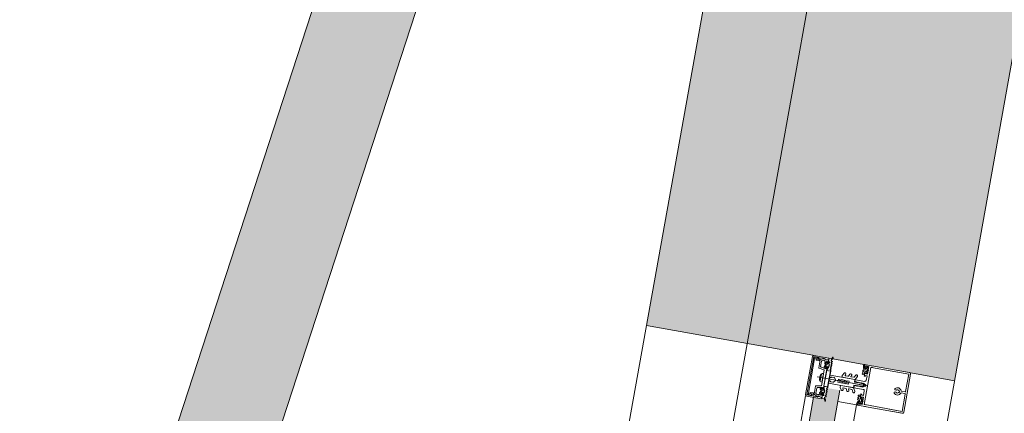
# Model space of a CAD drawing. Header units: centimetres. Extents: x -2574 to 3083, y -1 to 3760.
# Tile 55 of 58: x 1641 to 1761, y 3276 to 3324. Entities that reach past the tile are written whole.
import ezdxf

# ---------------------------------------------------------------- set-up
doc = ezdxf.new("R2010")
doc.units = ezdxf.units.CM
doc.linetypes.add('Oś', pattern=[222.25, 127, -31.75, 31.75, -31.75])
for name, color, linetype, lineweight in [('A-DETL-GENF', 92, 'Continuous', 9), ('A-GLAZ-CURT', 52, 'Continuous', 13), ('A-GLAZ-CWMG', 51, 'Continuous', 13), ('A-WALL', 113, 'Continuous', 13), ('S-GRID', 1, 'Continuous', 13)]:
    doc.layers.add(name, color=color, linetype=linetype, lineweight=lineweight)
doc.layers.add('A-WALL-PATT', color=111, linetype='Continuous', lineweight=13, plot=False)

msp = doc.modelspace()

# ---------------------------------------------------------------- hatches: boundary and pattern name
at = {"layer": 'A-GLAZ-CURT', "lineweight": 9}
msp.add_hatch(color=251, dxfattribs=at).paths.add_polyline_path([(1731.62, 3226.67), (1740.95, 3278.64), (1739.47, 3278.9), (1739.22, 3277.53), (1737.75, 3277.79), (1728.91, 3228.58), (1730.39, 3228.31), (1730.14, 3226.94), (1730.39, 3226.89)], flags=0)

# ---------------------------------------------------------------- linework, layer by layer
at = {"layer": 'A-DETL-GENF', "color": 251, "lineweight": 9}
for p, q in [((1736.79, 3278.12), (1737.62, 3282.74)), ((1737.73, 3282.49), (1736.98, 3278.31)), ((1737.13, 3278.27), (1737.88, 3282.48)), ((1738.51, 3282.55), (1738.46, 3282.28)), ((1739.06, 3282.48), (1738.61, 3282.36)), ((1740.12, 3282.55), (1740.14, 3282.63)), ((1738.57, 3282.32), (1738.4, 3281.37)), ((1738.43, 3281.32), (1739.01, 3281.1)), ((1738.61, 3281.54), (1738.72, 3282.15)), ((1738.8, 3282.23), (1738.97, 3282.28)), ((1739.06, 3281.42), (1739.14, 3281.32)), ((1739.18, 3281.82), (1739.14, 3281.59)), ((1739.27, 3282.07), (1739.16, 3282)), ((1739.19, 3281.51), (1739.21, 3281.62)), ((1739.23, 3281.76), (1739.25, 3281.88)), ((1739.35, 3281.43), (1739.23, 3281.45)), ((1739.26, 3281.64), (1739.4, 3281.52)), ((1739.45, 3281.79), (1739.27, 3281.73)), ((1739.31, 3281.92), (1739.43, 3281.9)), ((1739.41, 3281.49), (1739.4, 3281.47)), ((1739.41, 3281.3), (1739.4, 3281.24)), ((1739.47, 3281.84), (1739.47, 3281.81)), ((1739.55, 3282.05), (1739.54, 3281.99)), ((1739.54, 3281.41), (1739.55, 3281.4)), ((1739.59, 3281.45), (1739.57, 3281.45)), ((1739.59, 3281.91), (1739.61, 3282.04)), ((1739.6, 3281.51), (1739.61, 3281.5)), ((1739.62, 3281.85), (1739.63, 3281.85)), ((1739.64, 3281.56), (1739.62, 3281.56)), ((1739.65, 3281.81), (1739.63, 3281.79)), ((1739.64, 3281.74), (1739.65, 3281.73)), ((1739.66, 3281.68), (1739.64, 3281.67)), ((1739.64, 3281.62), (1739.65, 3281.61)), ((1739.71, 3281.99), (1739.66, 3281.97)), ((1739.78, 3281.18), (1739.87, 3281.21)), ((1739.88, 3281.27), (1739.8, 3281.33)), ((1739.81, 3281.4), (1739.91, 3281.43)), ((1739.92, 3281.48), (1739.84, 3281.55)), ((1739.85, 3281.61), (1739.95, 3281.65)), ((1739.96, 3281.7), (1739.88, 3281.76)), ((1739.89, 3281.83), (1739.99, 3281.86)), ((1740.03, 3282.13), (1739.9, 3282.24)), ((1739.99, 3281.91), (1739.92, 3281.98)), ((1739.93, 3282.05), (1740.02, 3282.08)), ((1743.83, 3281.65), (1743.84, 3281.75)), ((1743.86, 3281.17), (1743.83, 3281.32)), ((1743.94, 3281.61), (1743.96, 3281.74)), ((1744, 3281.33), (1743.94, 3281.57)), ((1743.99, 3280.96), (1744.02, 3281.18)), ((1744.24, 3281.24), (1744.18, 3280.92)), ((1744.25, 3281.42), (1744.28, 3281.45)), ((1744.34, 3281.16), (1744.3, 3280.97)), ((1744.32, 3281.45), (1744.4, 3281.31)), ((1744.37, 3281.2), (1744.36, 3281.19)), ((1749.31, 3280.58), (1744.79, 3281.4)), ((1749.35, 3280.79), (1744.82, 3281.6)), ((1738.2, 3280.25), (1744.27, 3279.16)), ((1738.54, 3280.42), (1738.46, 3279.97)), ((1738.57, 3279.77), (1738.72, 3280.57)), ((1738.86, 3280.11), (1738.7, 3279.19)), ((1739.03, 3281.07), (1738.87, 3280.16)), ((1739.84, 3281.05), (1739.77, 3281.11)), ((1740.21, 3280.2), (1740, 3280.23)), ((1741.21, 3280.27), (1741.24, 3280.45)), ((1741.25, 3280.48), (1741.46, 3280.72)), ((1742.74, 3279.94), (1741.25, 3280.21)), ((1741.65, 3280.56), (1741.58, 3280.48)), ((1741.61, 3280.4), (1741.93, 3280.34)), ((1741.98, 3280.36), (1742.17, 3280.59)), ((1742.36, 3280.43), (1742.3, 3280.35)), ((1742.33, 3280.27), (1742.65, 3280.21)), ((1742.69, 3280.23), (1742.89, 3280.46)), ((1743.08, 3280.3), (1742.79, 3279.96)), ((1743.66, 3280.65), (1743.75, 3280.68)), ((1743.76, 3280.75), (1743.69, 3280.81)), ((1743.7, 3280.86), (1743.79, 3280.9)), ((1743.8, 3280.97), (1743.73, 3281.03)), ((1743.74, 3281.08), (1743.83, 3281.11)), ((1744.13, 3280.88), (1744.03, 3280.9)), ((1744.14, 3280.71), (1744.13, 3280.75)), ((1744.31, 3280.8), (1744.19, 3280.7)), ((1744.31, 3280.93), (1744.32, 3280.92)), ((1749.41, 3280.78), (1747.79, 3281.07)), ((1748.7, 3275.96), (1749.53, 3280.6)), ((1738, 3279.13), (1737.83, 3278.18)), ((1738.03, 3278.29), (1738.14, 3278.9)), ((1738.67, 3279.17), (1738.05, 3279.17)), ((1738.6, 3278.85), (1738.71, 3278.92)), ((1738.86, 3278.75), (1738.75, 3278.77)), ((1738.97, 3278.84), (1738.98, 3278.91)), ((1739.36, 3278.83), (1739.43, 3278.77)), ((1739.46, 3278.93), (1739.37, 3278.9)), ((1740.1, 3279.6), (1739.89, 3279.64)), ((1741.01, 3279.19), (1740.98, 3279)), ((1740.98, 3278.98), (1741.09, 3278.68)), ((1742.57, 3278.96), (1741.07, 3279.23)), ((1741.33, 3278.76), (1741.29, 3278.86)), ((1741.35, 3278.92), (1741.66, 3278.87)), ((1741.7, 3278.84), (1741.8, 3278.55)), ((1742.06, 3278.8), (1742.38, 3278.74)), ((1742.76, 3278.51), (1742.61, 3278.93)), ((1742.65, 3279.08), (1742.64, 3279)), ((1742.68, 3278.94), (1743.79, 3278.74)), ((1742.8, 3279.88), (1742.78, 3279.78)), ((1743.97, 3279.72), (1742.85, 3279.92)), ((1743.47, 3279.12), (1743.48, 3279.09)), ((1743.49, 3279.09), (1743.51, 3279.11)), ((1743.53, 3279.48), (1743.55, 3279.5)), ((1743.53, 3279.12), (1743.67, 3279.09)), ((1743.57, 3279.5), (1743.58, 3279.47)), ((1743.59, 3279.46), (1743.73, 3279.44)), ((1743.85, 3279.16), (1743.87, 3279.18)), ((1743.88, 3279.31), (1743.89, 3279.28)), ((1737.74, 3278.26), (1737.69, 3277.98)), ((1737.85, 3278.13), (1738.23, 3277.86)), ((1738.22, 3278.08), (1738.07, 3278.19)), ((1738.57, 3278.17), (1738.49, 3278.27)), ((1738.58, 3278.44), (1738.62, 3278.67)), ((1738.64, 3278.47), (1738.62, 3278.36)), ((1738.66, 3278.3), (1738.78, 3278.28)), ((1738.69, 3278.73), (1738.67, 3278.61)), ((1738.83, 3278.37), (1738.69, 3278.49)), ((1738.71, 3278.58), (1738.88, 3278.64)), ((1738.84, 3278.32), (1738.84, 3278.34)), ((1738.84, 3278.09), (1738.85, 3278.15)), ((1738.9, 3278.66), (1738.91, 3278.69)), ((1738.92, 3278.21), (1738.9, 3278.08)), ((1738.97, 3278.25), (1738.99, 3278.25)), ((1739.01, 3278.1), (1738.97, 3278.13)), ((1739.02, 3278.29), (1739.01, 3278.31)), ((1739.03, 3278.35), (1739.05, 3278.35)), ((1739.05, 3278.7), (1739.06, 3278.71)), ((1739.08, 3278.64), (1739.06, 3278.65)), ((1739.07, 3278.4), (1739.06, 3278.42)), ((1739.07, 3278.46), (1739.08, 3278.47)), ((1739.08, 3278.58), (1739.09, 3278.59)), ((1739.09, 3278.52), (1739.08, 3278.53)), ((1739.26, 3277.85), (1739.1, 3277.79)), ((1739.2, 3277.96), (1739.27, 3277.9)), ((1739.3, 3278.07), (1739.21, 3278.03)), ((1739.24, 3278.18), (1739.31, 3278.12)), ((1739.34, 3278.28), (1739.25, 3278.25)), ((1739.28, 3278.4), (1739.35, 3278.33)), ((1739.38, 3278.5), (1739.29, 3278.46)), ((1739.32, 3278.61), (1739.39, 3278.55)), ((1739.42, 3278.72), (1739.33, 3278.68)), ((1742.04, 3278.63), (1742.01, 3278.73)), ((1742.42, 3278.71), (1742.52, 3278.42)), ((1743.2, 3277.63), (1743.11, 3277.6)), ((1743.14, 3277.76), (1743.21, 3277.7)), ((1743.24, 3277.85), (1743.15, 3277.81)), ((1743.18, 3277.98), (1743.25, 3277.92)), ((1743.38, 3277.58), (1743.34, 3277.36)), ((1743.54, 3277.6), (1743.44, 3277.61)), ((1743.61, 3277.75), (1743.59, 3277.72)), ((1743.74, 3277.61), (1743.66, 3277.75)), ((1747.64, 3278.43), (1747.77, 3278.41)), ((1747.81, 3278.65), (1747.69, 3278.67)), ((1748.06, 3278.36), (1748.12, 3278.35)), ((1748.16, 3278.58), (1748.1, 3278.6)), ((1748.84, 3278.24), (1748.39, 3278.32)), ((1748.42, 3278.52), (1748.88, 3278.44)), ((1739.21, 3277.43), (1739.19, 3277.34)), ((1742.99, 3276.98), (1742.97, 3276.88)), ((1743.11, 3276.98), (1743.08, 3276.85)), ((1743.1, 3277.55), (1743.18, 3277.48)), ((1743.19, 3277.42), (1743.11, 3277.29)), ((1743.26, 3277.22), (1743.12, 3277.02)), ((1743.46, 3277.05), (1743.48, 3277.01)), ((1743.52, 3277.22), (1743.58, 3277.54)), ((1743.53, 3277), (1743.65, 3277.1)), ((1743.64, 3277.27), (1743.67, 3277.46)), ((1743.66, 3277.22), (1743.65, 3277.23)), ((1743.7, 3277.49), (1743.71, 3277.5)), ((1748.47, 3275.87), (1743.94, 3276.68)), ((1748.5, 3276.07), (1743.98, 3276.89)), ((1746.9, 3276.15), (1748.53, 3275.86))]:
    msp.add_line(p, q, dxfattribs=at)
at = {"layer": 'A-DETL-GENF', "color": 251, "lineweight": 9, "flags": 128}
for points in [[(1738.4, 3282.24), (1738.06, 3282.3), (1738.08, 3282.43), (1738.35, 3282.38), (1738.39, 3282.62), (1737.77, 3282.74), (1736.93, 3278.07), (1737.55, 3277.96), (1737.6, 3278.2), (1737.33, 3278.25), (1737.36, 3278.38), (1737.7, 3278.32)], [(1737.79, 3282.86), (1739.62, 3282.54), (1739.6, 3282.43), (1739.22, 3282.38)], [(1737.94, 3282.52), (1738.3, 3282.45), (1738.32, 3282.59), (1737.97, 3282.65)], [(1739.09, 3282.47), (1738.99, 3282.49), (1738.88, 3282.54), (1738.57, 3282.59)], [(1739.11, 3282.18), (1739.41, 3282.2), (1739.38, 3282.02), (1739.44, 3282.01), (1739.53, 3282.07), (1739.59, 3282.39), (1739.2, 3282.36)], [(1739.9, 3282.47), (1739.63, 3282.51), (1739.56, 3282.11)], [(1738.24, 3278.98), (1738.83, 3278.98), (1738.82, 3278.87), (1738.87, 3278.86), (1738.97, 3278.92), (1739.38, 3281.23), (1739.32, 3281.32), (1739.26, 3281.33), (1739.24, 3281.22), (1738.68, 3281.43)], [(1739.19, 3281.32), (1739.22, 3281.37), (1739.24, 3281.37)], [(1739.35, 3281.99), (1739.34, 3282), (1739.32, 3282.05)], [(1739.39, 3281.17), (1739.37, 3281.04), (1739.75, 3280.97), (1739.83, 3281)], [(1739.47, 3281.25), (1739.49, 3281.37), (1739.51, 3281.36), (1739.47, 3281.24)], [(1744.89, 3281.38), (1744.7, 3281.41), (1743.89, 3276.9), (1744.08, 3276.87)], [(1743.98, 3281.75), (1744.12, 3281.73), (1744.09, 3281.53), (1744.07, 3281.48)], [(1744.93, 3281.58), (1744.14, 3281.72), (1744.11, 3281.54), (1744.17, 3281.44), (1744.23, 3281.43), (1744.25, 3281.55), (1744.48, 3281.51), (1744.4, 3281.07)], [(1738.62, 3279.65), (1738.76, 3279.6), (1738.95, 3280.66), (1738.8, 3280.67)], [(1739.81, 3280.17), (1739.7, 3280.19), (1739.75, 3280.48), (1742.77, 3279.94), (1742.72, 3279.62), (1743.51, 3279.48)], [(1740.28, 3280.15), (1740.45, 3279.85), (1740.75, 3279.79), (1740.78, 3279.99), (1740.98, 3279.96), (1740.96, 3279.86), (1741.12, 3279.83), (1741.14, 3279.93), (1741.34, 3279.89), (1741.3, 3279.69), (1741.47, 3279.66), (1741.5, 3279.86), (1741.7, 3279.83), (1741.68, 3279.73), (1741.85, 3279.7), (1741.86, 3279.8), (1742.06, 3279.76), (1742.03, 3279.56), (1743.9, 3279.23), (1742.03, 3279.56), (1741.99, 3279.37), (1741.79, 3279.4), (1741.81, 3279.5), (1741.65, 3279.53), (1741.63, 3279.43), (1741.43, 3279.47), (1741.47, 3279.66), (1741.3, 3279.69), (1741.27, 3279.5), (1741.07, 3279.53), (1741.09, 3279.63), (1740.92, 3279.66), (1740.91, 3279.56), (1740.71, 3279.6), (1740.75, 3279.79), (1740.45, 3279.85), (1740.19, 3279.63)], [(1743.94, 3280.76), (1743.94, 3280.7), (1743.9, 3280.51), (1743.72, 3280.54), (1743.65, 3280.6)], [(1744.39, 3281.02), (1744.32, 3280.59), (1744.09, 3280.63), (1744.11, 3280.74), (1744.05, 3280.76), (1743.96, 3280.69), (1743.89, 3280.34), (1744.01, 3280.32), (1744.03, 3280.43), (1744.24, 3280.4), (1744.14, 3279.84)], [(1748.93, 3278.48), (1749.31, 3280.58), (1747.75, 3280.86)], [(1738.75, 3278.9), (1738.77, 3278.85), (1738.78, 3278.85)], [(1739, 3278.97), (1739.02, 3279.11), (1739.4, 3279.04), (1739.47, 3278.98)], [(1739.04, 3278.88), (1739.02, 3278.76), (1739.04, 3278.76), (1739.05, 3278.88)], [(1739.74, 3279.77), (1739.63, 3279.79), (1739.57, 3279.5), (1742.6, 3278.95), (1742.65, 3279.27), (1743.45, 3279.13)], [(1744.03, 3279.12), (1743.82, 3279.04), (1743.69, 3279.06), (1743.66, 3279.02), (1743.64, 3279.07), (1743.52, 3279.09), (1743.48, 3279.05), (1743.46, 3279.1), (1743.34, 3279.13), (1743.3, 3279.08), (1743.28, 3279.14), (1743.16, 3279.16), (1743.13, 3279.11), (1743.11, 3279.17), (1742.99, 3279.19), (1742.95, 3279.14), (1742.93, 3279.2), (1742.81, 3279.22), (1742.77, 3279.17)], [(1742.86, 3279.67), (1742.95, 3279.65), (1742.97, 3279.6), (1743.09, 3279.58), (1743.13, 3279.62), (1743.15, 3279.57), (1743.27, 3279.54), (1743.3, 3279.59), (1743.32, 3279.53), (1743.44, 3279.51), (1743.48, 3279.56), (1743.5, 3279.5), (1743.62, 3279.48), (1743.66, 3279.53), (1743.68, 3279.47), (1743.8, 3279.45), (1743.83, 3279.49), (1743.85, 3279.44), (1743.89, 3279.43), (1744.06, 3279.29)], [(1738.42, 3277.9), (1738.75, 3277.72), (1738.73, 3277.61), (1736.91, 3277.94)], [(1737.14, 3278.08), (1737.5, 3278.01), (1737.52, 3278.15), (1737.17, 3278.22)], [(1737.73, 3277.93), (1738.04, 3277.87), (1738.16, 3277.88), (1738.27, 3277.86)], [(1738.41, 3277.93), (1738.76, 3277.76), (1738.82, 3278.08), (1738.75, 3278.17), (1738.69, 3278.18), (1738.66, 3278), (1738.38, 3278.13)], [(1738.67, 3278.22), (1738.66, 3278.22), (1738.62, 3278.17)], [(1739.02, 3277.58), (1738.76, 3277.63), (1738.83, 3278.03)], [(1743.4, 3277.78), (1743.42, 3277.83), (1743.46, 3278.03), (1743.27, 3278.06), (1743.19, 3278.03)], [(1743.91, 3278.57), (1743.81, 3278.01), (1743.61, 3278.05), (1743.63, 3278.17), (1743.51, 3278.19), (1743.45, 3277.84), (1743.51, 3277.74), (1743.57, 3277.73), (1743.59, 3277.85), (1743.82, 3277.81), (1743.74, 3277.37)], [(1746.94, 3276.36), (1748.5, 3276.07), (1748.88, 3278.18)], [(1743.1, 3276.83), (1743.24, 3276.81), (1743.28, 3277), (1743.27, 3277.06)], [(1743.73, 3277.32), (1743.65, 3276.89), (1743.42, 3276.93), (1743.45, 3277.04), (1743.39, 3277.05), (1743.29, 3276.99), (1743.26, 3276.8), (1744.05, 3276.66)]]:
    msp.add_lwpolyline(points, dxfattribs=at)
for points in [[(1739.46, 3279.04), (1739.8, 3280.95), (1739.36, 3281.03), (1739.01, 3279.12)], [(1739.49, 3279.03), (1739.84, 3280.94), (1739.8, 3280.95), (1739.46, 3279.04)]]:
    msp.add_lwpolyline(points, close=True, dxfattribs=at)
at = {"layer": 'A-DETL-GENF', "color": 251, "lineweight": 9}
for centre, radius, start, end in [((1737.77, 3282.72), 0.15, 79.8182, 169.8307), ((1737.93, 3282.46), 0.2, 79.7963, 169.8597), ((1737.93, 3282.47), 0.0499, 79.704, 169.847), ((1738.56, 3282.54), 0.0512, 80.3954, 168.4727), ((1738.62, 3282.31), 0.05, 104.8245, 169.8245), ((1739.08, 3282.42), 0.06, 358.2662, 104.8245), ((1739.08, 3282.4), 0.07, 19.8309, 79.8245), ((1739.2, 3282.42), 0.06, 178.2662, 274.8245), ((1739.21, 3282.45), 0.07, 199.8309, 277.8245), ((1739.81, 3282.74), 0.286, 287.4166, 341.4678), ((1739.84, 3282.61), 0.291, 285.1882, 340.279), ((1740.11, 3282.64), 0.03, 349.7267, 161.4678), ((1739.93, 3282.58), 0.2, 340.279, 349.7267), ((1738.41, 3282.28), 0.05, 259.8245, 349.8246), ((1738.45, 3281.36), 0.05, 169.8245, 249.8245), ((1738.71, 3281.52), 0.1, 169.8245, 249.8245), ((1738.82, 3282.13), 0.1, 104.8245, 169.8245), ((1738.99, 3282.22), 0.06, 8.6437, 104.8245), ((1739.12, 3281.47), 0.08, 102.4473, 219.8214), ((1739.1, 3282.24), 0.06, 188.6437, 274.8245), ((1739.09, 3281.6), 0.05, 282.4453, 349.8257), ((1739.2, 3281.93), 0.08, 119.8212, 237.2089), ((1739.16, 3281.34), 0.03, 219.8132, 319.8262), ((1739.13, 3281.83), 0.05, 349.8248, 57.2021), ((1739.24, 3281.5), 0.05, 169.8337, 259.8153), ((1739.24, 3281.62), 0.03, 49.8272, 169.8258), ((1739.26, 3281.76), 0.03, 169.8181, 289.8269), ((1739.37, 3281.65), 0.314, 245.3415, 273.022), ((1739.3, 3281.87), 0.05, 79.8144, 169.8346), ((1739.29, 3282.04), 0.03, 19.8294, 119.8142), ((1739.37, 3281.68), 0.314, 65.3224, 94.3266), ((1739.35, 3281.48), 0.05, 259.8335, 349.8155), ((1739.38, 3281.31), 0.03, 349.8245, 93.022), ((1739.42, 3281.16), 0.03, 87.013, 169.8215), ((1739.38, 3281.5), 0.03, 349.8138, 49.8295), ((1739.43, 3281.25), 0.033, 204.9146, 349.8245), ((1739.42, 3281.24), 0.05, 266.9982, 349.8333), ((1739.42, 3281.85), 0.05, 349.8142, 79.8347), ((1739.44, 3281.82), 0.03, 289.8181, 349.8366), ((1739.52, 3281.36), 0.03, 133.9833, 169.8245), ((1739.51, 3282), 0.03, 259.843, 348.9193), ((1739.19, 3281.7), 0.44, 313.9833, 24.9024), ((1739.52, 3281.39), 0.03, 259.8357, 16.8155), ((1739.57, 3281.42), 0.03, 94.826, 196.8213), ((1739.55, 3282.08), 0.03, 259.8245, 79.8245), ((1739.63, 3281.9), 0.05, 169.8245, 204.9024), ((1739.69, 3281.87), 0.1, 109.8268, 168.9973), ((1739.63, 3281.89), 0.0339, 169.0028, 256.822), ((1739.59, 3281.48), 0.03, 274.82, 31.8273), ((1739.63, 3281.53), 0.0316, 109.8271, 211.8219), ((1739.67, 3282.03), 0.065, 349.8245, 169.8245), ((1739.63, 3281.82), 0.0272, 319.8355, 76.8098), ((1739.66, 3281.77), 0.0316, 139.8315, 241.8212), ((1739.66, 3281.65), 0.0316, 124.8155, 226.8349), ((1739.63, 3281.59), 0.03, 289.8247, 46.823), ((1739.64, 3281.71), 0.03, 304.825, 61.8254), ((1739.7, 3282.02), 0.04, 289.8182, 349.8245), ((1739.79, 3281.14), 0.0416, 106.7786, 231.3925), ((1739.83, 3281.36), 0.0419, 115.291, 224.5244), ((1739.87, 3281.58), 0.043, 117.6681, 223.6479), ((1739.91, 3281.79), 0.0415, 114.8365, 224.8124), ((1739.86, 3281.24), 0.03, 290.1691, 49.593), ((1739.93, 3282.28), 0.05, 105.1882, 229.9893), ((1739.95, 3282.01), 0.0417, 114.9565, 224.6924), ((1739.9, 3281.46), 0.03, 290.1694, 49.3591), ((1739.94, 3281.68), 0.03, 289.9693, 49.3591), ((1739.97, 3281.89), 0.03, 290.4132, 49.3591), ((1740.01, 3282.11), 0.03, 290.5398, 49.9893), ((1744.81, 3281.5), 0.997, 171.3234, 190.5145), ((1743.81, 3281.16), 0.05, 289.8935, 10.3605), ((1743.86, 3281.74), 0.02, 94.4281, 169.8245), ((1743.87, 3281.71), 0.059, 348.4218, 94.4281), ((1744.84, 3281.52), 0.933, 169.4115, 192.828), ((1743.96, 3281.32), 0.0337, 192.828, 13.8245), ((1744.04, 3281.59), 0.1, 169.8246, 193.8245), ((1743.98, 3281.73), 0.02, 79.8252, 169.8238), ((1744.17, 3281.15), 0.148, 72.2409, 170.0649), ((1744.09, 3281.47), 0.03, 155.2272, 274.199), ((1744.12, 3281.16), 0.277, 66.4832, 94.199), ((1744.19, 3281.25), 0.0496, 352.5803, 59.5122), ((1744.23, 3281.43), 0.02, 246.4832, 319.8416), ((1744.3, 3281.43), 0.03, 28.4043, 139.816), ((1744.39, 3281.15), 0.05, 118.672, 169.8245), ((1744.33, 3281.27), 0.08, 298.672, 29.5095), ((1739.38, 3280.04), 0.92, 183.9928, 196.1175), ((1739.38, 3280.04), 0.921, 143.5323, 155.6529), ((1738.81, 3280.45), 0.22, 93.7951, 142.5525), ((1738.86, 3280.13), 0.0256, 272.5049, 67.1441), ((1739, 3281.07), 0.03, 349.8245, 69.8245), ((1739.83, 3280.26), 0.1, 259.8245, 319.8245), ((1739.82, 3281.02), 0.03, 289.621, 49.9565), ((1739.98, 3280.13), 0.1, 79.8245, 139.8245), ((1740.19, 3280.1), 0.1, 29.8245, 79.8245), ((1741.26, 3280.26), 0.05, 169.8245, 259.8245), ((1741.29, 3280.44), 0.05, 139.8245, 169.8245), ((1741.55, 3280.64), 0.125, 319.8245, 139.8245), ((1741.62, 3280.45), 0.05, 139.8245, 259.8245), ((1741.94, 3280.39), 0.05, 259.8245, 319.8245), ((1742.27, 3280.51), 0.125, 319.8245, 139.8245), ((1742.33, 3280.32), 0.05, 139.8245, 259.8245), ((1742.66, 3280.26), 0.05, 259.8245, 319.8245), ((1742.75, 3279.99), 0.05, 259.8245, 319.8245), ((1742.98, 3280.38), 0.125, 319.8245, 139.8245), ((1743.67, 3280.62), 0.0301, 109.9503, 229.6987), ((1743.71, 3280.84), 0.0299, 109.9465, 234.8884), ((1743.75, 3281.05), 0.03, 109.9116, 229.7374), ((1743.74, 3280.72), 0.0414, 288.0005, 51.6485), ((1743.78, 3280.94), 0.0402, 287.6167, 52.1946), ((1743.97, 3280.76), 0.03, 65.4499, 184.4187), ((1744.04, 3280.95), 0.0502, 173.1568, 259.5566), ((1744.09, 3281.04), 0.277, 245.4499, 273.1655), ((1744.11, 3280.74), 0.02, 19.8092, 93.1655), ((1744.13, 3280.93), 0.0499, 269.0508, 346.8137), ((1744.17, 3280.72), 0.03, 199.833, 311.2447), ((1744.35, 3280.96), 0.05, 169.8245, 220.9773), ((1744.26, 3280.86), 0.08, 310.1395, 40.9773), ((1744.39, 3281.05), 0.0255, 272.1745, 67.4745), ((1749.38, 3280.63), 0.15, 349.8248, 79.8242), ((1738.05, 3279.12), 0.05, 89.8245, 169.8245), ((1738.24, 3278.88), 0.1, 89.8245, 169.8245), ((1738.71, 3279.85), 0.22, 197.0991, 245.8512), ((1738.64, 3278.79), 0.08, 119.8276, 237.2017), ((1738.67, 3279.2), 0.03, 269.8245, 349.8245), ((1738.74, 3278.72), 0.05, 79.8337, 169.8153), ((1738.72, 3278.89), 0.03, 19.8228, 119.8358), ((1738.81, 3278.53), 0.314, 66.627, 94.3075), ((1738.94, 3278.85), 0.03, 246.627, 349.8245), ((1739.01, 3278.88), 0.033, 349.8245, 134.7344), ((1739.03, 3278.97), 0.03, 169.8275, 252.636), ((1739, 3278.89), 0.05, 349.8156, 72.6508), ((1739.05, 3278.75), 0.03, 169.8245, 205.6657), ((1739.04, 3278.73), 0.03, 322.8335, 79.8133), ((1739.38, 3278.86), 0.0416, 108.2565, 232.8704), ((1739.41, 3278.74), 0.03, 290.056, 49.4799), ((1739.45, 3278.96), 0.03, 289.6925, 50.028), ((1739.72, 3279.67), 0.1, 19.8245, 79.8245), ((1739.91, 3279.74), 0.1, 199.8245, 259.8245), ((1740.12, 3279.7), 0.1, 259.8245, 309.8245), ((1741.03, 3278.99), 0.05, 169.8245, 199.8245), ((1741.06, 3279.18), 0.05, 79.8245, 169.8245), ((1741.21, 3278.72), 0.125, 199.8245, 19.8245), ((1741.34, 3278.87), 0.05, 79.8245, 199.8245), ((1741.65, 3278.82), 0.05, 19.8245, 79.8245), ((1742.05, 3278.75), 0.05, 79.8245, 199.8245), ((1742.56, 3278.91), 0.05, 19.8245, 79.8245), ((1742.69, 3278.99), 0.05, 170.7558, 259.8096), ((1742.77, 3279.05), 0.126, 91.3938, 165.4176), ((1742.88, 3279.77), 0.0999, 169.7949, 259.8541), ((1742.85, 3279.87), 0.05, 79.8144, 169.8346), ((1743.45, 3279.11), 0.02, 19.8443, 79.8245), ((1743.49, 3279.09), 0.01, 199.8443, 319.7942), ((1743.52, 3279.49), 0.02, 259.8245, 319.8047), ((1743.53, 3279.1), 0.02, 79.8245, 139.7942), ((1743.56, 3279.5), 0.01, 19.8547, 139.8047), ((1743.6, 3279.48), 0.02, 199.8547, 259.8245), ((1743.7, 3279.29), 0.2, 259.8245, 319.8245), ((1743.69, 3279.24), 0.2, 19.8245, 79.8245), ((1743.8, 3279.25), 0.1, 319.8245, 349.8245), ((1743.8, 3279.25), 0.1, 349.8245, 19.8245), ((1743.99, 3279.87), 0.15, 259.7951, 349.8539), ((1744, 3279.21), 0.1, 288.6229, 51.0261), ((1747.71, 3278.77), 0.1, 130.8797, 259.8245), ((1747.93, 3278.5), 0.45, 7.3227, 130.8797), ((1736.94, 3278.09), 0.15, 169.8739, 259.7751), ((1737.18, 3278.27), 0.2, 169.854, 259.7968), ((1737.18, 3278.26), 0.0501, 169.912, 259.7581), ((1737.74, 3277.98), 0.0498, 169.6507, 259.998), ((1737.69, 3278.27), 0.05, 349.8226, 79.8261), ((1737.88, 3278.17), 0.05, 169.8245, 234.8245), ((1738.13, 3278.27), 0.1, 169.8245, 234.8245), ((1738.25, 3278.13), 0.06, 234.8245, 331.0052), ((1738.27, 3277.91), 0.06, 234.8245, 341.3828), ((1738.28, 3277.93), 0.07, 259.8245, 319.8228), ((1738.36, 3278.07), 0.06, 64.8245, 151.0052), ((1738.38, 3277.87), 0.06, 64.8245, 161.3828), ((1738.39, 3277.84), 0.07, 61.8245, 139.8228), ((1738.55, 3278.32), 0.08, 102.4401, 219.8278), ((1738.53, 3278.45), 0.05, 282.4469, 349.8242), ((1738.6, 3278.19), 0.03, 219.8348, 319.8196), ((1738.57, 3278.68), 0.05, 349.8233, 57.2036), ((1738.67, 3278.35), 0.05, 169.8144, 259.8346), ((1738.67, 3278.47), 0.03, 49.822, 169.8309), ((1738.7, 3278.61), 0.03, 169.8232, 289.8218), ((1738.8, 3278.5), 0.314, 245.3224, 274.3266), ((1738.79, 3278.33), 0.05, 259.8142, 349.8347), ((1738.82, 3278.16), 0.03, 350.7297, 79.806), ((1738.81, 3278.35), 0.03, 349.8124, 49.8309), ((1738.83, 3278.06), 0.03, 259.8245, 79.8245), ((1738.86, 3278.7), 0.05, 349.8335, 79.8155), ((1738.87, 3278.67), 0.03, 289.8195, 349.8351), ((1738.96, 3278.07), 0.065, 169.8245, 349.8245), ((1738.97, 3278.2), 0.05, 134.7466, 169.8245), ((1738.62, 3278.55), 0.44, 314.7466, 25.6657), ((1738.97, 3278.22), 0.0339, 82.827, 170.6462), ((1739.03, 3278.21), 0.1, 170.6516, 229.8222), ((1738.99, 3278.28), 0.0272, 262.8392, 19.8135), ((1739.04, 3278.32), 0.0316, 97.8278, 199.8175), ((1738.99, 3278.07), 0.04, 349.8245, 49.8307), ((1738.85, 3277.36), 0.286, 358.1811, 52.2324), ((1739.08, 3278.68), 0.03, 142.8277, 244.823), ((1739.08, 3278.43), 0.0316, 112.8141, 214.8335), ((1739.04, 3278.38), 0.03, 277.8236, 34.824), ((1739.1, 3278.56), 0.0316, 127.8271, 229.8219), ((1739.12, 3277.74), 0.05, 109.6596, 234.4608), ((1739.07, 3278.61), 0.03, 307.8216, 64.829), ((1739.07, 3278.5), 0.03, 292.8259, 49.8242), ((1738.92, 3277.47), 0.291, 359.37, 54.4608), ((1739.23, 3277.99), 0.0417, 114.9565, 224.6924), ((1739.27, 3278.21), 0.0415, 114.8365, 224.8124), ((1739.25, 3277.88), 0.03, 289.6596, 49.1091), ((1739.31, 3278.43), 0.043, 116.0011, 221.9808), ((1739.34, 3278.64), 0.0419, 115.1246, 224.358), ((1739.29, 3278.09), 0.03, 290.2899, 49.2358), ((1739.33, 3278.31), 0.03, 290.2899, 49.6797), ((1739.37, 3278.53), 0.03, 290.2899, 49.4796), ((1741.92, 3278.59), 0.125, 199.8245, 19.8245), ((1742.37, 3278.69), 0.05, 19.8245, 79.8245), ((1742.64, 3278.46), 0.125, 199.8245, 19.8245), ((1743.12, 3277.57), 0.03, 109.9116, 229.7374), ((1743.16, 3277.79), 0.0299, 104.7605, 229.7025), ((1743.2, 3278), 0.0301, 109.9503, 229.6987), ((1743.19, 3277.67), 0.0402, 287.4543, 52.0323), ((1743.23, 3277.89), 0.0414, 288.0005, 51.6485), ((1743.43, 3277.56), 0.0502, 80.0923, 166.4922), ((1743.43, 3277.77), 0.03, 155.2303, 274.1991), ((1743.45, 3277.46), 0.277, 66.4834, 94.1991), ((1743.53, 3277.55), 0.0499, 352.8352, 70.5982), ((1743.57, 3277.73), 0.02, 246.4834, 319.8398), ((1743.63, 3277.73), 0.03, 28.4043, 139.816), ((1743.67, 3277.57), 0.08, 298.6717, 29.5095), ((1743.76, 3278.59), 0.15, 349.7951, 79.8539), ((1747.63, 3278.33), 0.1, 79.8245, 208.7693), ((1747.93, 3278.5), 0.45, 208.7693, 332.4075), ((1747.76, 3278.38), 0.03, 309.5052, 79.8245), ((1747.93, 3278.5), 0.21, 223.6013, 296.0477), ((1747.82, 3278.68), 0.03, 259.8245, 30.1438), ((1747.93, 3278.5), 0.21, 43.6013, 116.0477), ((1748.05, 3278.33), 0.03, 79.8245, 210.1438), ((1748.11, 3278.62), 0.03, 129.5052, 259.8245), ((1747.93, 3278.5), 0.24, 319.8245, 19.8245), ((1748.38, 3278.27), 0.05, 79.8245, 152.4075), ((1748.43, 3278.57), 0.05, 187.3227, 259.8245), ((1748.83, 3278.19), 0.05, 349.8036, 79.8454), ((1748.89, 3278.48), 0.05, 259.8322, 349.8168), ((1739.16, 3277.35), 0.03, 178.1811, 349.9223), ((1739.01, 3277.46), 0.2, 349.9223, 359.37), ((1742.99, 3276.88), 0.02, 169.8245, 245.2209), ((1743.01, 3276.92), 0.059, 245.2209, 351.2271), ((1743.96, 3276.78), 0.997, 149.1344, 168.3256), ((1743.98, 3276.75), 0.933, 146.821, 170.2375), ((1743.1, 3276.85), 0.02, 169.8252, 259.8238), ((1743.21, 3276.96), 0.1, 145.8245, 169.8244), ((1743.14, 3277.45), 0.05, 329.2884, 49.7555), ((1743.23, 3277.24), 0.0337, 325.8245, 146.821), ((1743.3, 3277.06), 0.03, 65.4499, 184.4218), ((1743.43, 3277.34), 0.277, 245.4499, 273.1658), ((1743.48, 3277.33), 0.148, 169.5841, 267.4081), ((1743.45, 3277.04), 0.02, 19.8073, 93.1658), ((1743.47, 3277.23), 0.0496, 280.1367, 347.0686), ((1743.51, 3277.02), 0.03, 199.833, 311.2447), ((1743.69, 3277.26), 0.05, 169.8245, 220.977), ((1743.6, 3277.16), 0.08, 310.1395, 40.977), ((1743.72, 3277.45), 0.05, 118.6717, 169.8245), ((1743.73, 3277.35), 0.0255, 272.1745, 67.4745), ((1748.55, 3276), 0.15, 259.9299, 343.7025)]:
    msp.add_arc(centre, radius, start, end, dxfattribs=at)
at = {"layer": 'A-GLAZ-CURT', "color": 251, "lineweight": 9}
for p, q in [((1728.91, 3228.58), (1737.75, 3277.79)), ((1740.95, 3278.64), (1731.62, 3226.67))]:
    msp.add_line(p, q, dxfattribs=at)
at = {"layer": 'A-GLAZ-CWMG', "color": 251, "lineweight": 9}
for p, q in [((1736.76, 3277.97), (1727.93, 3228.75)), ((1742.96, 3276.86), (1734.13, 3227.64)), ((1740.7, 3277.26), (1742.96, 3276.86))]:
    msp.add_line(p, q, dxfattribs=at)
at = {"layer": 'A-WALL', "color": 251, "lineweight": 9}
for p, q in [((1585.71, 2337.33), (1804.33, 3555.33)), ((1641.38, 3215.83), (1736.86, 3508.73)), ((1749.68, 3509.33), (1654, 3215.83)), ((1703.72, 3209.9), (1757.46, 3509.33)), ((1737.65, 3282.89), (1717.47, 3286.51)), ((1743.85, 3281.78), (1740.11, 3282.45)), ((1754.87, 3279.8), (1749.56, 3280.75))]:
    msp.add_line(p, q, dxfattribs=at)
at = {"layer": 'A-WALL-PATT', "color": 251, "linetype": 'Continuous', "lineweight": 9, "extrusion": (0, 0, -1)}
for points in [[(-1679.25, 3332), (-1654, 3215.83), (-1749.68, 3509.33)], [(-1751.53, 3280.4), (-1747.74, 3455.15), (-1717.47, 3286.51)], [(-1747.74, 3455.15), (-1751.53, 3280.4), (-1785.27, 3449.17)], [(-1785.27, 3449.17), (-1751.53, 3280.4), (-1754.87, 3279.8)], [(-1654, 3215.83), (-1679.25, 3332), (-1641.38, 3215.83)]]:
    msp.add_solid(points, dxfattribs=at)
at = {"layer": 'S-GRID', "color": 251, "linetype": 'Oś', "lineweight": 9}
msp.add_line((1785.44, 3594.96), (1556.23, 2317.96), dxfattribs=at)

doc.saveas('drawing.dxf')
